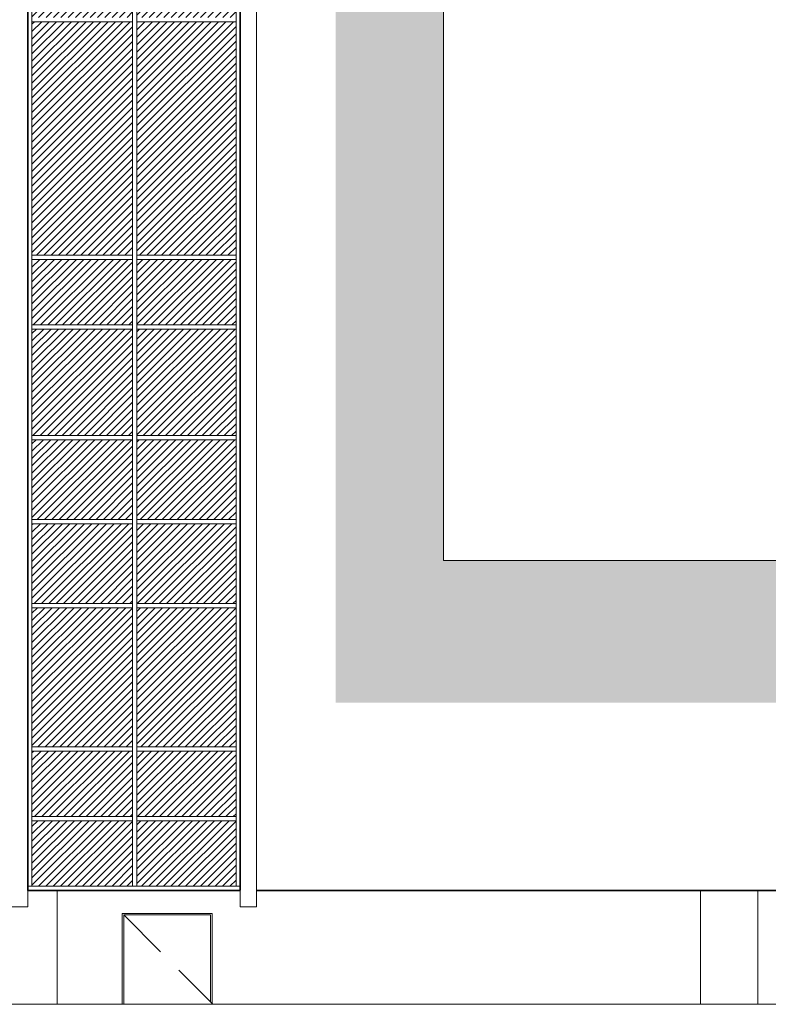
# Model space of a CAD drawing. Header units: millimetres. Extents: x 98865 to 469195, y -12752 to 43452.
# Tile 9 of 98: x 165457 to 174588, y -2240 to 9775. Entities that reach past the tile are written whole.
import ezdxf

# ---------------------------------------------------------------- set-up
doc = ezdxf.new("R2010")
doc.units = ezdxf.units.MM
doc.header["$LTSCALE"] = 0.05
doc.linetypes.add('DASHED', pattern=[19.05, 12.7, -6.35])
doc.layers.get('0').update_dxf_attribs({"lineweight": 0})
doc.layers.add('0 fasadi', color=7, linetype='Continuous', lineweight=0)
doc.layers.add('CMP door mark', color=1, linetype='Continuous', lineweight=0)
doc.layers.add('PROIEZIONI', color=145, linetype='Continuous')
pattern_1 = [(45, (269715.81, 228326.32), (-44.90128, 44.90128), [])]

msp = doc.modelspace()

# ---------------------------------------------------------------- hatches: boundary and pattern name
at = {"lineweight": 0}
h = msp.add_hatch(dxfattribs=at)
h.set_pattern_fill('ANSI31', color=251, scale=20, style=0)
h.set_pattern_definition(pattern_1)
h.paths.add_polyline_path([(166834.6, 0.7), (165606.7, 0.7), (165606.7, -799.7), (166834.6, -799.7)])
h.paths.add_polyline_path([(168096.2, 0.7), (166884.6, 0.7), (166884.6, -799.7), (168096.2, -799.7)])
h.paths.add_polyline_path([(166834.6, 6000.7), (165606.7, 6000.7), (165606.7, 4700.2), (166834.6, 4700.2)])
h.paths.add_polyline_path([(168096.2, 6000.7), (166884.6, 6000.7), (166884.6, 4700.2), (168096.2, 4700.2)])
h.paths.add_polyline_path([(166834.6, 11100.7), (165606.7, 11100.7), (165606.7, 9800.2), (166834.6, 9800.2)])
h.paths.add_polyline_path([(168096.2, 11100.7), (166884.6, 11100.7), (166884.6, 9800.2), (168096.2, 9800.2)])
h.paths.add_polyline_path([(166834.6, 16200.7), (165606.7, 16200.7), (165606.7, 14900.2), (166834.6, 14900.2)])
h.paths.add_polyline_path([(168096.2, 16200.7), (166884.6, 16200.7), (166884.6, 14900.2), (168096.2, 14900.2)])
h.paths.add_polyline_path([(166834.6, 21300.7), (165606.7, 21300.7), (165606.7, 20000.2), (166834.6, 20000.2)])
h.paths.add_polyline_path([(168096.2, 21300.7), (166884.6, 21300.7), (166884.6, 20000.2), (168096.2, 20000.2)])
at = {"true_color": 0xffffff}
h = msp.add_hatch(color=7, dxfattribs=at)
h.dxf.hatch_style = 1
h.paths.add_polyline_path([(176475.6, 20929.5), (169312.7, 20929.5), (169312.7, 1441.2), (176475.6, 1441.2)])
h.paths.add_polyline_path([(170625.6, 19880), (175021.8, 19880), (175021.8, 3175.3), (170625.6, 3175.3)], flags=16)
at = {"lineweight": 0}
h = msp.add_hatch(dxfattribs=at)
h.set_pattern_fill('ANSI31', color=253, scale=20, style=0)
h.set_pattern_definition(pattern_1)
h.paths.add_polyline_path([(166834.6, 850.1), (165606.7, 850.1), (165606.7, 50.7), (166834.6, 50.7)])
h.paths.add_polyline_path([(168096.2, 850.1), (166884.6, 850.1), (166884.6, 50.7), (168096.2, 50.7)])
h.paths.add_polyline_path([(168096.2, 2600.1), (166884.6, 2600.1), (166884.6, 900.1), (168096.2, 900.1)])
h.paths.add_polyline_path([(166834.6, 2600.1), (165606.7, 2600.1), (165606.7, 900.1), (166834.6, 900.1)])
h.paths.add_polyline_path([(166834.6, 3625.1), (165606.7, 3625.1), (165606.7, 2650.1), (166834.6, 2650.1)])
h.paths.add_polyline_path([(168096.2, 3625.1), (166884.6, 3625.1), (166884.6, 2650.1), (168096.2, 2650.1)])
h.paths.add_polyline_path([(168096.2, 4650.2), (166884.6, 4650.2), (166884.6, 3675.1), (168096.2, 3675.1)])
h.paths.add_polyline_path([(166834.6, 4650.2), (165606.7, 4650.2), (165606.7, 3675.1), (166834.6, 3675.1)])
h.paths.add_polyline_path([(166834.6, 6850.2), (165606.7, 6850.2), (165606.7, 6050.7), (166834.6, 6050.7)])
h.paths.add_polyline_path([(168096.2, 6850.2), (166884.6, 6850.2), (166884.6, 6050.7), (168096.2, 6050.7)])
h.paths.add_polyline_path([(168096.2, 9750.2), (166884.6, 9750.2), (166884.6, 6900.2), (168096.2, 6900.2)])
h.paths.add_polyline_path([(166834.6, 9750.2), (165606.7, 9750.2), (165606.7, 6900.2), (166834.6, 6900.2)])
h.paths.add_polyline_path([(166834.6, 11950.2), (165606.7, 11950.2), (165606.7, 11150.7), (166834.6, 11150.7)])
h.paths.add_polyline_path([(168096.2, 11950.2), (166884.6, 11950.2), (166884.6, 11150.7), (168096.2, 11150.7)])
h.paths.add_polyline_path([(168096.2, 14850.2), (166884.6, 14850.2), (166884.6, 12000.2), (168096.2, 12000.2)])
h.paths.add_polyline_path([(166834.6, 14850.2), (165606.7, 14850.2), (165606.7, 12000.2), (166834.6, 12000.2)])
h.paths.add_polyline_path([(166834.6, 17050.2), (165606.7, 17050.2), (165606.7, 16250.7), (166834.6, 16250.7)])
h.paths.add_polyline_path([(168096.2, 17050.2), (166884.6, 17050.2), (166884.6, 16250.7), (168096.2, 16250.7)])
h.paths.add_polyline_path([(168096.2, 19950.2), (166884.6, 19950.2), (166884.6, 17100.2), (168096.2, 17100.2)])
h.paths.add_polyline_path([(166834.6, 19950.2), (165606.7, 19950.2), (165606.7, 17100.2), (166834.6, 17100.2)])

# ---------------------------------------------------------------- linework, layer by layer
for p, q in [((165914.2, -849.7), (165914.2, -2239.9)), ((173759.8, -849.8), (173759.8, -2239.9)), ((166705.7, -1129.8), (167805.6, -1129.8)), ((166705.7, -1129.8), (166705.7, -2239.9)), ((166725.7, -1149.8), (166725.7, -2239.9)), ((166725.7, -1149.8), (167785.6, -1149.8)), ((167785.6, -1149.8), (167785.6, -2214.8)), ((167805.6, -1129.8), (167805.6, -2234.9))]:
    msp.add_line(p, q, dxfattribs=at)
at = {"lineweight": 35}
for points in [[(165556.7, 22829.9), (165556.7, -849.9)], [(168146.2, -847.8), (168146.2, 22829.9)], [(165556.7, -849.9), (168146.2, -849.9)], [(191040.7, -849.8), (168346.2, -849.8)], [(168346.2, -849.9), (191040.7, -849.9)]]:
    msp.add_lwpolyline(points, dxfattribs=at)
for points in [[(165556.7, 22829.9), (165556.7, -849.9)], [(168346.2, 22829.9), (168346.2, -849.9)], [(165356.7, -849.9), (165356.7, -1049.9), (165556.7, -1049.9), (165556.7, -849.9)], [(168146.2, -849.9), (168146.2, -1049.9), (168346.2, -1049.9), (168346.2, -849.9)]]:
    msp.add_lwpolyline(points)
at = {"lineweight": 0}
for points in [[(168146.2, -849.7), (168146.2, 22829.9)], [(174460.8, -849.8), (174460.8, -2239.9)]]:
    msp.add_lwpolyline(points, dxfattribs=at)
msp.add_lwpolyline([(170625.6, 3175.3), (175021.8, 3175.3), (175021.8, 19880), (170625.6, 19880)], close=True, dxfattribs=at)
at = {"color": 7, "lineweight": 0}
msp.add_lwpolyline([(126573.3, -2239.9), (436414.4, -2239.9)], dxfattribs=at)
at = {"layer": '0 fasadi', "lineweight": 0}
for p, q in [((165606.7, -799.7, -950.9), (165606.7, 0.7, -950.9)), ((166834.6, -799.7, -950.9), (166834.6, 0.1, -950.9)), ((166884.6, -799.7, -950.9), (166884.6, 0.1, -950.9)), ((168096.2, -799.7, -950.9), (168096.2, 0.7, -950.9)), ((165556.7, -849.7, -950.9), (168146.2, -849.7, -950.9))]:
    msp.add_line(p, q, dxfattribs=at)
at = {"layer": 'CMP door mark', "color": 8, "linetype": 'DASHED', "ltscale": 1000, "elevation": -950.9}
msp.add_lwpolyline([(166725.7, -1149.8), (167810.5, -2239.9)], dxfattribs=at)
at = {"layer": 'PROIEZIONI', "lineweight": 0}
for p, q in [((165606.7, 6900.2, -950.9), (165606.7, 9750.2, -950.9)), ((165606.7, 9750.2, -950.9), (166834.6, 9750.2, -950.9)), ((166834.6, 6900.2, -950.9), (166834.6, 9750.2, -950.9)), ((166884.6, 6900.2, -950.9), (166884.6, 9750.2, -950.9)), ((166884.6, 9750.2, -950.9), (168096.2, 9750.2, -950.9)), ((168096.2, 6900.2, -950.9), (168096.2, 9750.2, -950.9)), ((165606.7, 6900.2, -950.9), (166834.6, 6900.2, -950.9)), ((165606.7, 6050.7, -950.9), (165606.7, 6850.2, -950.9)), ((165606.7, 6850.2, -950.9), (166834.6, 6850.2, -950.9)), ((166834.6, 6050.7, -950.9), (166834.6, 6850.2, -950.9)), ((166884.6, 6900.2, -950.9), (168096.2, 6900.2, -950.9)), ((166884.6, 6050.7, -950.9), (166884.6, 6850.2, -950.9)), ((166884.6, 6850.2, -950.9), (168096.2, 6850.2, -950.9)), ((168096.2, 6050.7, -950.9), (168096.2, 6850.2, -950.9)), ((165606.7, 6050.7, -950.9), (166834.6, 6050.7, -950.9)), ((166884.6, 6050.7, -950.9), (168096.2, 6050.7, -950.9)), ((165606.7, 4700.2, -950.9), (165606.7, 6000.7, -950.9)), ((165606.7, 6000.7, -950.9), (166834.6, 6000.7, -950.9)), ((166834.6, 4700.2, -950.9), (166834.6, 6000.7, -950.9)), ((166884.6, 4700.2, -950.9), (166884.6, 6000.7, -950.9)), ((166884.6, 6000.7, -950.9), (168096.2, 6000.7, -950.9)), ((168096.2, 4700.2, -950.9), (168096.2, 6000.7, -950.9)), ((165606.7, 4700.2, -950.9), (166834.6, 4700.2, -950.9)), ((166884.6, 4700.2, -950.9), (168096.2, 4700.2, -950.9)), ((165606.7, 3675.1, -950.9), (165606.7, 4650.2, -950.9)), ((165606.7, 4650.2, -950.9), (166834.6, 4650.2, -950.9)), ((166834.6, 3675.1, -950.9), (166834.6, 4650.2, -950.9)), ((166884.6, 3675.1, -950.9), (166884.6, 4650.2, -950.9)), ((166884.6, 4650.2, -950.9), (168096.2, 4650.2, -950.9)), ((168096.2, 3675.1, -950.9), (168096.2, 4650.2, -950.9)), ((165606.7, 3675.1, -950.9), (166834.6, 3675.1, -950.9)), ((165606.7, 2650.1, -950.9), (165606.7, 3625.1, -950.9)), ((165606.7, 3625.1, -950.9), (166834.6, 3625.1, -950.9)), ((166834.6, 2650.1, -950.9), (166834.6, 3625.1, -950.9)), ((166884.6, 3675.1, -950.9), (168096.2, 3675.1, -950.9)), ((166884.6, 2650.1, -950.9), (166884.6, 3625.1, -950.9)), ((166884.6, 3625.1, -950.9), (168096.2, 3625.1, -950.9)), ((168096.2, 2650.1, -950.9), (168096.2, 3625.1, -950.9)), ((165606.7, 2650.1, -950.9), (166834.6, 2650.1, -950.9)), ((166884.6, 2650.1, -950.9), (168096.2, 2650.1, -950.9)), ((165606.7, 900.1, -950.9), (165606.7, 2600.1, -950.9)), ((165606.7, 2600.1, -950.9), (166834.6, 2600.1, -950.9)), ((166834.6, 900.1, -950.9), (166834.6, 2600.1, -950.9)), ((166884.6, 900.1, -950.9), (166884.6, 2600.1, -950.9)), ((166884.6, 2600.1, -950.9), (168096.2, 2600.1, -950.9)), ((168096.2, 900.1, -950.9), (168096.2, 2600.1, -950.9)), ((165606.7, 900.1, -950.9), (166834.6, 900.1, -950.9)), ((165606.7, 50.7, -950.9), (165606.7, 850.1, -950.9)), ((165606.7, 850.1, -950.9), (166834.6, 850.1, -950.9)), ((166834.6, 50.7, -950.9), (166834.6, 850.1, -950.9)), ((166884.6, 900.1, -950.9), (168096.2, 900.1, -950.9)), ((166884.6, 50.7, -950.9), (166884.6, 850.1, -950.9)), ((166884.6, 850.1, -950.9), (168096.2, 850.1, -950.9)), ((168096.2, 50.7, -950.9), (168096.2, 850.1, -950.9)), ((165606.7, 50.7, -950.9), (166834.6, 50.7, -950.9)), ((165606.7, 0.7, -950.9), (166834.6, 0.7, -950.9)), ((166884.6, 50.7, -950.9), (168096.2, 50.7, -950.9)), ((166884.6, 0.7, -950.9), (168096.2, 0.7, -950.9)), ((165556.7, -799.7, -950.9), (168146.2, -799.7, -950.9))]:
    msp.add_line(p, q, dxfattribs=at)
at = {"layer": 'PROIEZIONI', "lineweight": 0, "elevation": -950.9}
for points in [[(165556.7, -849.7), (165556.7, 22829.9)], [(165606.7, -799.7), (165606.7, 22829.9)], [(166834.6, -799.7), (166834.6, 22829.9)], [(166884.6, -799.7), (166884.6, 22829.9)], [(168096.2, -799.7), (168096.2, 22829.9)], [(168146.2, -849.7), (168146.2, 22829.9)]]:
    msp.add_lwpolyline(points, dxfattribs=at)
for points in [[(165606.7, 6000.7), (166834.6, 6000.7), (166834.6, 4700.2), (165606.7, 4700.2)], [(166884.6, 6000.7), (168096.2, 6000.7), (168096.2, 4700.2), (166884.6, 4700.2)], [(165606.7, 0.7), (166834.6, 0.7), (166834.6, -799.7), (165606.7, -799.7)], [(166884.6, 0.7), (168096.2, 0.7), (168096.2, -799.7), (166884.6, -799.7)]]:
    msp.add_lwpolyline(points, close=True, dxfattribs=at)

doc.saveas('drawing.dxf')
